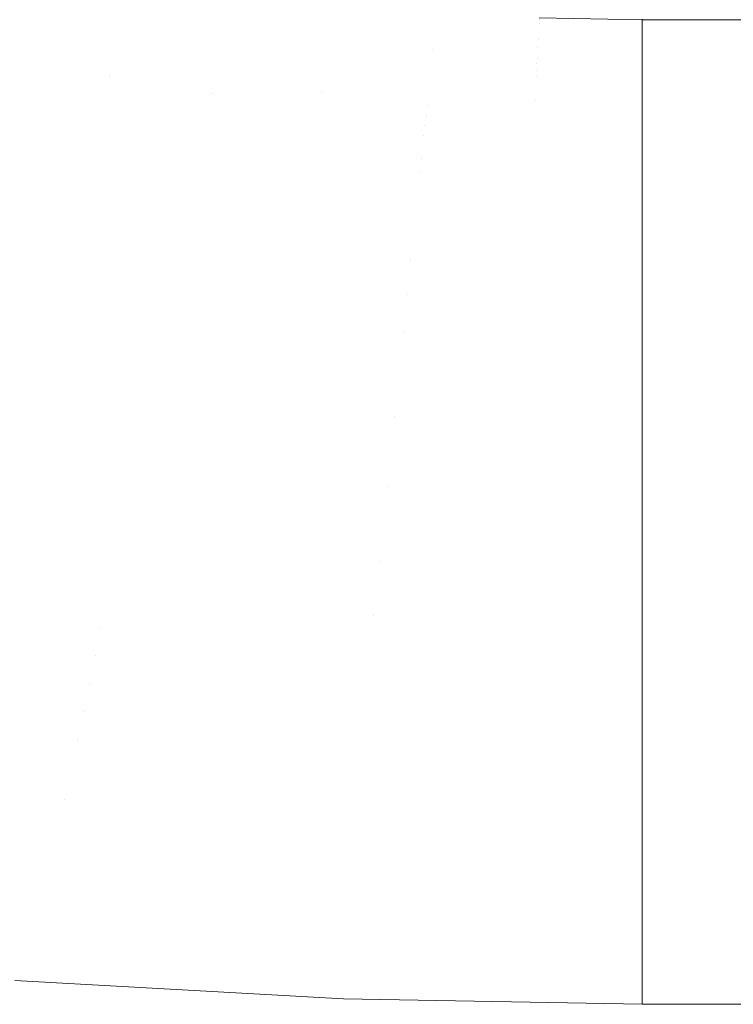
# Model space of a CAD drawing. Header units: centimetres. Extents: x -44.1 to 45.2, y 4.2 to 6.
# Tile 133 of 256: x -13.8247 to -13.7521, y 4.4002 to 4.5002. Entities that reach past the tile are written whole.
import ezdxf

# ---------------------------------------------------------------- set-up
doc = ezdxf.new("R2010")
doc.units = ezdxf.units.CM
doc.header["$LTSCALE"] = 2.54
doc.layers.add('Lucido design-1', color=7, linetype='Continuous')

# ---------------------------------------------------------------- blocks, each defined once
blk = doc.blocks.new('Gruppo-4-1')
at = {"color": 7, "linetype": 'Continuous', "lineweight": 9}
for points in [[(-43.918995, 5.900212, -2276.22217), (-43.918995, 4.300212, -2276.22217), (45.04592, 4.300212, -2276.22217), (45.04592, 5.900212, -2276.22217)], [(14.888322, 4.500212, -2276.92217), (-13.761397, 4.500212, -2276.92217), (-13.761397, 4.500212, -2276.72217), (14.888322, 4.500212, -2276.72217)]]:
    blk.add_3dface(points, dxfattribs=at)
for points, invisible_edges in [([(-13.814209, 4.499703, -2276.946366), (-13.824603, 4.500777, -2276.946366), (-13.824463, 4.501217, -2276.944493)], 11), ([(-13.813987, 4.500547, -2276.942641), (-13.814209, 4.499703, -2276.946366), (-13.824463, 4.501217, -2276.944493)], 11), ([(-13.813807, 4.50123, -2276.938998), (-13.803417, 4.500353, -2276.938998), (-13.803561, 4.499667, -2276.942641), (-13.813987, 4.500547, -2276.942641)], 15), ([(-13.792881, 4.500208, -2276.935444), (-13.803304, 4.50089, -2276.935444), (-13.80322, 4.50129, -2276.931982), (-13.792818, 4.500609, -2276.931982)], 15), ([(-13.814337, 4.499217, -2276.948259), (-13.814477, 4.498687, -2276.95017), (-13.824923, 4.499767, -2276.95017), (-13.824756, 4.500294, -2276.948259)], 15), ([(-13.824756, 4.500294, -2276.948259), (-13.824603, 4.500777, -2276.946366), (-13.814209, 4.499703, -2276.946366), (-13.814337, 4.499217, -2276.948259)], 15), ([(-13.813987, 4.500547, -2276.942641), (-13.803561, 4.499667, -2276.942641), (-13.803739, 4.49882, -2276.946366), (-13.814209, 4.499703, -2276.946366)], 15), ([(-13.793074, 4.498981, -2276.942641), (-13.803561, 4.499667, -2276.942641), (-13.803417, 4.500353, -2276.938998), (-13.792965, 4.499669, -2276.938998)], 15), ([(-13.792965, 4.499669, -2276.938998), (-13.803417, 4.500353, -2276.938998), (-13.803304, 4.50089, -2276.935444), (-13.792881, 4.500208, -2276.935444)], 15), ([(-13.792881, 4.500208, -2276.935444), (-13.782412, 4.499719, -2276.935444), (-13.782468, 4.499179, -2276.938998), (-13.792965, 4.499669, -2276.938998)], 15), ([(-13.792818, 4.500609, -2276.931982), (-13.78237, 4.500121, -2276.931982), (-13.782412, 4.499719, -2276.935444), (-13.792881, 4.500208, -2276.935444)], 15), ([(-13.792775, 4.500882, -2276.928615), (-13.782341, 4.500395, -2276.928615), (-13.78237, 4.500121, -2276.931982), (-13.792818, 4.500609, -2276.931982)], 15), ([(-13.771912, 4.499425, -2276.935444), (-13.782412, 4.499719, -2276.935444), (-13.78237, 4.500121, -2276.931982), (-13.771891, 4.499827, -2276.931982)], 15), ([(-13.771891, 4.499827, -2276.931982), (-13.78237, 4.500121, -2276.931982), (-13.782341, 4.500395, -2276.928615), (-13.771876, 4.500102, -2276.928615)], 15), ([(-13.771876, 4.500102, -2276.928615), (-13.782341, 4.500395, -2276.928615), (-13.782324, 4.500552, -2276.925344), (-13.771868, 4.500259, -2276.925344)], 15), ([(-13.761397, 4.499831, -2276.930886), (-13.771891, 4.499827, -2276.931982), (-13.771876, 4.500102, -2276.928615)], 11), ([(-13.761397, 4.500117, -2276.926532), (-13.771876, 4.500102, -2276.928615), (-13.771868, 4.500259, -2276.925344)], 11), ([(-13.771876, 4.500102, -2276.928615), (-13.761397, 4.500117, -2276.926532), (-13.761397, 4.499831, -2276.930886)], 9), ([(-13.761397, 4.500143, -2276.925343), (-13.771868, 4.500259, -2276.925344), (-13.771863, 4.500417, -2276.92217)], 11), ([(-13.771868, 4.500259, -2276.925344), (-13.761397, 4.500143, -2276.925343), (-13.761397, 4.500117, -2276.926532)], 9), ([(-13.771863, 4.500417, -2276.92217), (-13.761397, 4.500212, -2276.92217), (-13.761397, 4.500143, -2276.925343)], 8), ([(14.888322, 4.50026, -2276.719951), (14.888322, 4.500212, -2276.72217), (-13.761397, 4.500212, -2276.72217), (-13.761397, 4.50026, -2276.719951)], 8), ([(14.888322, 4.500212, -2276.92217), (14.888322, 4.500178, -2276.923744), (-13.761397, 4.500117, -2276.926532), (-13.761397, 4.500143, -2276.925343)], 10), ([(-13.761397, 4.500143, -2276.925343), (-13.761397, 4.500212, -2276.92217), (14.888322, 4.500212, -2276.92217)], 8), ([(14.888322, 4.500178, -2276.923744), (14.888322, 4.500117, -2276.926532), (-13.761397, 4.500117, -2276.926532)], 10), ([(-13.761397, 4.499831, -2276.930886), (-13.761397, 4.500117, -2276.926532), (14.888322, 4.500117, -2276.926532), (14.888322, 4.49998, -2276.928613)], 10), ([(-13.814629, 4.498111, -2276.952099), (-13.814793, 4.497486, -2276.954044), (-13.825302, 4.498572, -2276.954044), (-13.825105, 4.499193, -2276.952099)], 15), ([(-13.825105, 4.499193, -2276.952099), (-13.824923, 4.499767, -2276.95017), (-13.814477, 4.498687, -2276.95017), (-13.814629, 4.498111, -2276.952099)], 15), ([(-13.803842, 4.498332, -2276.948259), (-13.803954, 4.4978, -2276.95017), (-13.814477, 4.498687, -2276.95017), (-13.814337, 4.499217, -2276.948259)], 15), ([(-13.814337, 4.499217, -2276.948259), (-13.814209, 4.499703, -2276.946366), (-13.803739, 4.49882, -2276.946366), (-13.803842, 4.498332, -2276.948259)], 15), ([(-13.793208, 4.498131, -2276.946366), (-13.803739, 4.49882, -2276.946366), (-13.803561, 4.499667, -2276.942641), (-13.793074, 4.498981, -2276.942641)], 15), ([(-13.792965, 4.499669, -2276.938998), (-13.782468, 4.499179, -2276.938998), (-13.782541, 4.498489, -2276.942641), (-13.793074, 4.498981, -2276.942641)], 15), ([(-13.771976, 4.498193, -2276.942641), (-13.782541, 4.498489, -2276.942641), (-13.782468, 4.499179, -2276.938998), (-13.77194, 4.498884, -2276.938998)], 15), ([(-13.77194, 4.498884, -2276.938998), (-13.782468, 4.499179, -2276.938998), (-13.782412, 4.499719, -2276.935444), (-13.771912, 4.499425, -2276.935444)], 15), ([(-13.771912, 4.499425, -2276.935444), (-13.761397, 4.499356, -2276.935223), (-13.761397, 4.498693, -2276.939535), (-13.77194, 4.498884, -2276.938998)], 13), ([(-13.761397, 4.499356, -2276.935223), (-13.771912, 4.499425, -2276.935444), (-13.771891, 4.499827, -2276.931982)], 11), ([(-13.771891, 4.499827, -2276.931982), (-13.761397, 4.499831, -2276.930886), (-13.761397, 4.499356, -2276.935223)], 9), ([(14.888322, 4.49998, -2276.928613), (14.888322, 4.499831, -2276.930886), (-13.761397, 4.499831, -2276.930886)], 10), ([(-13.761397, 4.499831, -2276.930886), (14.888322, 4.499831, -2276.930886), (14.888322, 4.499356, -2276.935223), (-13.761397, 4.499356, -2276.935223)], 5), ([(-13.761397, 4.498693, -2276.939535), (-13.761397, 4.499356, -2276.935223), (14.888322, 4.499356, -2276.935223), (14.888322, 4.499051, -2276.937206)], 10), ([(14.888322, 4.499051, -2276.937206), (14.888322, 4.498693, -2276.939535), (-13.761397, 4.498693, -2276.939535)], 10), ([(-13.825514, 4.497902, -2276.956004), (-13.825302, 4.498572, -2276.954044), (-13.814793, 4.497486, -2276.954044), (-13.814971, 4.496812, -2276.956004)], 15), ([(-13.804075, 4.49722, -2276.952099), (-13.804207, 4.496593, -2276.954044), (-13.814793, 4.497486, -2276.954044), (-13.814629, 4.498111, -2276.952099)], 15), ([(-13.814629, 4.498111, -2276.952099), (-13.814477, 4.498687, -2276.95017), (-13.803954, 4.4978, -2276.95017), (-13.804075, 4.49722, -2276.952099)], 15), ([(-13.793285, 4.497641, -2276.948259), (-13.793369, 4.497107, -2276.95017), (-13.803954, 4.4978, -2276.95017), (-13.803842, 4.498332, -2276.948259)], 15), ([(-13.803842, 4.498332, -2276.948259), (-13.803739, 4.49882, -2276.946366), (-13.793208, 4.498131, -2276.946366), (-13.793285, 4.497641, -2276.948259)], 15), ([(-13.793285, 4.497641, -2276.948259), (-13.793208, 4.498131, -2276.946366), (-13.78263, 4.497637, -2276.946366), (-13.782681, 4.497146, -2276.948259)], 15), ([(-13.793074, 4.498981, -2276.942641), (-13.782541, 4.498489, -2276.942641), (-13.78263, 4.497637, -2276.946366), (-13.793208, 4.498131, -2276.946366)], 15), ([(-13.772021, 4.49734, -2276.946366), (-13.78263, 4.497637, -2276.946366), (-13.782541, 4.498489, -2276.942641), (-13.771976, 4.498193, -2276.942641)], 15), ([(-13.772021, 4.49734, -2276.946366), (-13.771976, 4.498193, -2276.942641), (-13.761397, 4.497842, -2276.943814)], 11), ([(-13.771976, 4.498193, -2276.942641), (-13.77194, 4.498884, -2276.938998), (-13.761397, 4.498693, -2276.939535)], 11), ([(-13.761397, 4.498693, -2276.939535), (-13.761397, 4.497842, -2276.943814), (-13.771976, 4.498193, -2276.942641)], 10), ([(-13.761397, 4.498693, -2276.939535), (14.888322, 4.498693, -2276.939535), (14.888322, 4.497842, -2276.943814), (-13.761397, 4.497842, -2276.943814)], 5), ([(-13.825988, 4.496408, -2276.959966), (-13.825743, 4.497181, -2276.957979), (-13.815161, 4.496088, -2276.957979), (-13.815366, 4.495311, -2276.959966)], 15), ([(-13.814971, 4.496812, -2276.956004), (-13.815161, 4.496088, -2276.957979), (-13.825743, 4.497181, -2276.957979), (-13.825514, 4.497902, -2276.956004)], 15), ([(-13.814971, 4.496812, -2276.956004), (-13.814793, 4.497486, -2276.954044), (-13.804207, 4.496593, -2276.954044), (-13.80435, 4.495917, -2276.956004)], 15), ([(-13.79346, 4.496525, -2276.952099), (-13.793559, 4.495896, -2276.954044), (-13.804207, 4.496593, -2276.954044), (-13.804075, 4.49722, -2276.952099)], 15), ([(-13.804075, 4.49722, -2276.952099), (-13.803954, 4.4978, -2276.95017), (-13.793369, 4.497107, -2276.95017), (-13.79346, 4.496525, -2276.952099)], 15), ([(-13.79346, 4.496525, -2276.952099), (-13.793369, 4.497107, -2276.95017), (-13.782737, 4.49661, -2276.95017), (-13.782799, 4.496028, -2276.952099)], 15), ([(-13.782681, 4.497146, -2276.948259), (-13.782737, 4.49661, -2276.95017), (-13.793369, 4.497107, -2276.95017), (-13.793285, 4.497641, -2276.948259)], 15), ([(-13.772075, 4.496312, -2276.95017), (-13.782737, 4.49661, -2276.95017), (-13.782681, 4.497146, -2276.948259)], 11), ([(-13.782681, 4.497146, -2276.948259), (-13.78263, 4.497637, -2276.946366), (-13.772021, 4.49734, -2276.946366)], 11), ([(-13.772021, 4.49734, -2276.946366), (-13.772075, 4.496312, -2276.95017), (-13.782681, 4.497146, -2276.948259)], 11), ([(-13.772075, 4.496312, -2276.95017), (-13.772021, 4.49734, -2276.946366), (-13.761397, 4.496805, -2276.948052)], 11), ([(-13.761397, 4.497842, -2276.943814), (-13.761397, 4.496805, -2276.948052), (-13.772021, 4.49734, -2276.946366)], 10), ([(-13.761397, 4.497842, -2276.943814), (14.888322, 4.497842, -2276.943814), (14.888322, 4.496805, -2276.948052), (-13.761397, 4.496805, -2276.948052)], 5), ([(-13.815366, 4.495311, -2276.959966), (-13.815585, 4.494479, -2276.961965), (-13.82625, 4.495582, -2276.961965), (-13.825988, 4.496408, -2276.959966)], 15), ([(-13.815366, 4.495311, -2276.959966), (-13.815161, 4.496088, -2276.957979), (-13.804503, 4.495189, -2276.957979), (-13.804667, 4.494408, -2276.959966)], 15), ([(-13.80435, 4.495917, -2276.956004), (-13.804503, 4.495189, -2276.957979), (-13.815161, 4.496088, -2276.957979), (-13.814971, 4.496812, -2276.956004)], 15), ([(-13.80435, 4.495917, -2276.956004), (-13.804207, 4.496593, -2276.954044), (-13.793559, 4.495896, -2276.954044), (-13.793666, 4.495217, -2276.956004)], 15), ([(-13.782799, 4.496028, -2276.952099), (-13.782865, 4.495397, -2276.954044), (-13.793559, 4.495896, -2276.954044), (-13.79346, 4.496525, -2276.952099)], 15), ([(-13.772105, 4.495728, -2276.952099), (-13.772139, 4.495096, -2276.954044), (-13.782865, 4.495397, -2276.954044), (-13.782799, 4.496028, -2276.952099)], 15), ([(-13.782799, 4.496028, -2276.952099), (-13.782737, 4.49661, -2276.95017), (-13.772075, 4.496312, -2276.95017), (-13.772105, 4.495728, -2276.952099)], 15), ([(-13.761397, 4.495584, -2276.952241), (-13.772105, 4.495728, -2276.952099), (-13.772075, 4.496312, -2276.95017)], 11), ([(-13.761397, 4.496805, -2276.948052), (-13.761397, 4.496189, -2276.950163), (-13.772075, 4.496312, -2276.95017)], 10), ([(-13.772075, 4.496312, -2276.95017), (-13.761397, 4.496189, -2276.950163), (-13.761397, 4.495584, -2276.952241)], 9), ([(-13.761397, 4.496189, -2276.950163), (-13.761397, 4.496805, -2276.948052), (14.888322, 4.496805, -2276.948052), (14.888322, 4.496189, -2276.950163)], 10), ([(14.888322, 4.496189, -2276.950163), (14.888322, 4.495584, -2276.952241), (-13.761397, 4.495584, -2276.952241), (-13.761397, 4.496189, -2276.950163)], 10), ([(-13.826529, 4.4947, -2276.963974), (-13.82625, 4.495582, -2276.961965), (-13.815585, 4.494479, -2276.961965)], 11), ([(-13.804667, 4.494408, -2276.959966), (-13.804842, 4.493573, -2276.961965), (-13.815585, 4.494479, -2276.961965), (-13.815366, 4.495311, -2276.959966)], 15), ([(-13.804667, 4.494408, -2276.959966), (-13.804503, 4.495189, -2276.957979), (-13.793781, 4.494487, -2276.957979), (-13.793905, 4.493704, -2276.959966)], 15), ([(-13.793666, 4.495217, -2276.956004), (-13.793781, 4.494487, -2276.957979), (-13.804503, 4.495189, -2276.957979), (-13.80435, 4.495917, -2276.956004)], 15), ([(-13.782936, 4.494716, -2276.956004), (-13.783013, 4.493984, -2276.957979), (-13.793781, 4.494487, -2276.957979), (-13.793666, 4.495217, -2276.956004)], 15), ([(-13.793666, 4.495217, -2276.956004), (-13.793559, 4.495896, -2276.954044), (-13.782865, 4.495397, -2276.954044), (-13.782936, 4.494716, -2276.956004)], 15), ([(-13.782936, 4.494716, -2276.956004), (-13.782865, 4.495397, -2276.954044), (-13.772139, 4.495096, -2276.954044), (-13.772174, 4.494415, -2276.956004)], 15), ([(-13.761397, 4.494181, -2276.956372), (-13.772174, 4.494415, -2276.956004), (-13.772139, 4.495096, -2276.954044)], 11), ([(-13.761397, 4.495584, -2276.952241), (-13.772139, 4.495096, -2276.954044), (-13.772105, 4.495728, -2276.952099)], 11), ([(-13.772139, 4.495096, -2276.954044), (-13.761397, 4.495584, -2276.952241), (-13.761397, 4.494181, -2276.956372)], 9), ([(-13.761397, 4.495584, -2276.952241), (14.888322, 4.495584, -2276.952241), (14.888322, 4.494181, -2276.956372), (-13.761397, 4.494181, -2276.956372)], 5), ([(-13.80503, 4.492683, -2276.963974), (-13.805229, 4.491735, -2276.96599), (-13.826827, 4.493761, -2276.96599), (-13.826529, 4.4947, -2276.963974)], 15), ([(-13.815585, 4.494479, -2276.961965), (-13.80503, 4.492683, -2276.963974), (-13.826529, 4.4947, -2276.963974)], 11), ([(-13.815585, 4.494479, -2276.961965), (-13.804842, 4.493573, -2276.961965), (-13.80503, 4.492683, -2276.963974)], 11), ([(-13.793905, 4.493704, -2276.959966), (-13.794036, 4.492866, -2276.961965), (-13.804842, 4.493573, -2276.961965), (-13.804667, 4.494408, -2276.959966)], 15), ([(-13.793905, 4.493704, -2276.959966), (-13.793781, 4.494487, -2276.957979), (-13.783013, 4.493984, -2276.957979), (-13.783095, 4.493199, -2276.959966)], 15), ([(-13.772174, 4.494415, -2276.956004), (-13.772213, 4.493682, -2276.957979), (-13.783013, 4.493984, -2276.957979), (-13.782936, 4.494716, -2276.956004)], 15), ([(-13.772254, 4.492895, -2276.959966), (-13.772213, 4.493682, -2276.957979), (-13.761397, 4.494181, -2276.956372), (-13.761397, 4.4926, -2276.960438)], 11), ([(-13.761397, 4.494181, -2276.956372), (-13.772213, 4.493682, -2276.957979), (-13.772174, 4.494415, -2276.956004)], 11), ([(-13.761397, 4.494181, -2276.956372), (14.888322, 4.494181, -2276.956372), (14.888322, 4.4926, -2276.960438), (-13.761397, 4.4926, -2276.960438)], 5), ([(-13.827143, 4.492764, -2276.968013), (-13.826827, 4.493761, -2276.96599), (-13.805229, 4.491735, -2276.96599), (-13.80544, 4.490728, -2276.968013)], 15), ([(-13.80503, 4.492683, -2276.963974), (-13.804842, 4.493573, -2276.961965), (-13.794036, 4.492866, -2276.961965)], 11), ([(-13.783095, 4.493199, -2276.959966), (-13.783183, 4.492359, -2276.961965), (-13.794036, 4.492866, -2276.961965), (-13.793905, 4.493704, -2276.959966)], 15), ([(-13.772254, 4.492895, -2276.959966), (-13.772298, 4.492054, -2276.961965), (-13.783183, 4.492359, -2276.961965), (-13.783095, 4.493199, -2276.959966)], 15), ([(-13.783095, 4.493199, -2276.959966), (-13.783013, 4.493984, -2276.957979), (-13.772213, 4.493682, -2276.957979), (-13.772254, 4.492895, -2276.959966)], 15), ([(-13.80544, 4.490728, -2276.968013), (-13.805665, 4.489661, -2276.97004), (-13.827477, 4.491707, -2276.97004), (-13.827143, 4.492764, -2276.968013)], 15), ([(-13.783277, 4.491463, -2276.963974), (-13.783377, 4.49051, -2276.96599), (-13.805229, 4.491735, -2276.96599), (-13.80503, 4.492683, -2276.963974)], 15), ([(-13.794036, 4.492866, -2276.961965), (-13.783277, 4.491463, -2276.963974), (-13.80503, 4.492683, -2276.963974)], 11), ([(-13.794036, 4.492866, -2276.961965), (-13.783183, 4.492359, -2276.961965), (-13.783277, 4.491463, -2276.963974)], 11), ([(-13.783277, 4.491463, -2276.963974), (-13.783183, 4.492359, -2276.961965), (-13.772298, 4.492054, -2276.961965)], 11), ([(-13.772298, 4.492054, -2276.961965), (-13.761397, 4.491046, -2276.96397), (-13.783277, 4.491463, -2276.963974)], 11), ([(-13.772298, 4.492054, -2276.961965), (-13.772254, 4.492895, -2276.959966), (-13.761397, 4.4926, -2276.960438)], 11), ([(-13.761397, 4.4926, -2276.960438), (-13.761397, 4.491932, -2276.961956), (-13.772298, 4.492054, -2276.961965)], 10), ([(-13.772298, 4.492054, -2276.961965), (-13.761397, 4.491932, -2276.961956), (-13.761397, 4.491046, -2276.96397)], 9), ([(14.888322, 4.4926, -2276.960438), (-13.761397, 4.491046, -2276.96397), (-13.761397, 4.491932, -2276.961956)], 9), ([(14.888322, 4.4926, -2276.960438), (14.888322, 4.490843, -2276.964432), (-13.761397, 4.490843, -2276.964432), (-13.761397, 4.491046, -2276.96397)], 10), ([(-13.761397, 4.491932, -2276.961956), (-13.761397, 4.4926, -2276.960438), (14.888322, 4.4926, -2276.960438)], 10), ([(-13.827832, 4.49059, -2276.972069), (-13.827477, 4.491707, -2276.97004), (-13.805665, 4.489661, -2276.97004), (-13.805902, 4.488533, -2276.972069)], 15), ([(-13.80544, 4.490728, -2276.968013), (-13.805229, 4.491735, -2276.96599), (-13.783377, 4.49051, -2276.96599), (-13.783483, 4.489497, -2276.968013)], 15), ([(-13.761397, 4.490843, -2276.964432), (-13.783377, 4.49051, -2276.96599), (-13.783277, 4.491463, -2276.963974)], 11), ([(-13.783277, 4.491463, -2276.963974), (-13.761397, 4.491046, -2276.96397), (-13.761397, 4.490843, -2276.964432)], 9), ([(-13.805902, 4.488533, -2276.972069), (-13.806152, 4.487342, -2276.974099), (-13.828205, 4.48941, -2276.974099), (-13.827832, 4.49059, -2276.972069)], 15), ([(-13.783483, 4.489497, -2276.968013), (-13.783596, 4.488424, -2276.97004), (-13.805665, 4.489661, -2276.97004), (-13.80544, 4.490728, -2276.968013)], 15), ([(-13.761397, 4.488913, -2276.968345), (-13.783483, 4.489497, -2276.968013), (-13.783377, 4.49051, -2276.96599)], 11), ([(-13.783377, 4.49051, -2276.96599), (-13.761397, 4.490843, -2276.964432), (-13.761397, 4.488913, -2276.968345)], 9), ([(-13.761397, 4.490843, -2276.964432), (14.888322, 4.490843, -2276.964432), (14.888322, 4.488913, -2276.968345), (-13.761397, 4.488913, -2276.968345)], 5), ([(-13.828599, 4.488167, -2276.976126), (-13.828205, 4.48941, -2276.974099), (-13.806152, 4.487342, -2276.974099), (-13.806416, 4.486086, -2276.976126)], 15), ([(-13.805902, 4.488533, -2276.972069), (-13.805665, 4.489661, -2276.97004), (-13.783596, 4.488424, -2276.97004), (-13.783714, 4.487289, -2276.972069)], 15), ([(-13.761397, 4.488913, -2276.968345), (-13.783596, 4.488424, -2276.97004), (-13.783483, 4.489497, -2276.968013)], 11), ([(-13.806416, 4.486086, -2276.976126), (-13.806694, 4.484765, -2276.978149), (-13.829014, 4.486859, -2276.978149), (-13.828599, 4.488167, -2276.976126)], 15), ([(-13.783714, 4.487289, -2276.972069), (-13.78384, 4.486091, -2276.974099), (-13.806152, 4.487342, -2276.974099), (-13.805902, 4.488533, -2276.972069)], 15), ([(-13.761397, 4.486815, -2276.97217), (-13.783714, 4.487289, -2276.972069), (-13.783596, 4.488424, -2276.97004)], 11), ([(-13.783596, 4.488424, -2276.97004), (-13.761397, 4.488913, -2276.968345), (-13.761397, 4.486815, -2276.97217)], 9), ([(-13.761397, 4.488913, -2276.968345), (14.888322, 4.488913, -2276.968345), (14.888322, 4.486815, -2276.97217), (-13.761397, 4.486815, -2276.97217)], 5), ([(-13.806416, 4.486086, -2276.976126), (-13.806152, 4.487342, -2276.974099), (-13.78384, 4.486091, -2276.974099), (-13.783972, 4.484828, -2276.976126)], 15), ([(-13.78384, 4.486091, -2276.974099), (-13.783714, 4.487289, -2276.972069), (-13.761397, 4.486815, -2276.97217)], 11), ([(-13.829449, 4.485486, -2276.980164), (-13.829014, 4.486859, -2276.978149), (-13.806694, 4.484765, -2276.978149), (-13.806986, 4.483378, -2276.980164)], 15), ([(-13.783972, 4.484828, -2276.976126), (-13.784112, 4.483499, -2276.978149), (-13.806694, 4.484765, -2276.978149), (-13.806416, 4.486086, -2276.976126)], 15), ([(-13.783972, 4.484828, -2276.976126), (-13.78384, 4.486091, -2276.974099), (-13.761397, 4.484551, -2276.9759)], 11), ([(-13.761397, 4.486815, -2276.97217), (-13.761397, 4.484551, -2276.9759), (-13.78384, 4.486091, -2276.974099)], 10), ([(-13.761397, 4.486815, -2276.97217), (14.888322, 4.486815, -2276.97217), (14.888322, 4.484551, -2276.9759), (-13.761397, 4.484551, -2276.9759)], 5), ([(-13.806986, 4.483378, -2276.980164), (-13.807292, 4.481924, -2276.98217), (-13.829906, 4.484046, -2276.98217), (-13.829449, 4.485486, -2276.980164)], 15), ([(-13.830384, 4.482538, -2276.984163), (-13.829906, 4.484046, -2276.98217), (-13.807292, 4.481924, -2276.98217), (-13.807612, 4.480402, -2276.984163)], 15), ([(-13.806986, 4.483378, -2276.980164), (-13.806694, 4.484765, -2276.978149), (-13.784112, 4.483499, -2276.978149), (-13.784258, 4.482104, -2276.980164)], 15), ([(-13.761397, 4.482127, -2276.979528), (-13.784112, 4.483499, -2276.978149), (-13.783972, 4.484828, -2276.976126)], 11), ([(-13.783972, 4.484828, -2276.976126), (-13.761397, 4.484551, -2276.9759), (-13.761397, 4.482127, -2276.979528)], 9), ([(-13.761397, 4.484551, -2276.9759), (14.888322, 4.484551, -2276.9759), (14.888322, 4.482127, -2276.979528), (-13.761397, 4.482127, -2276.979528)], 5), ([(-13.784258, 4.482104, -2276.980164), (-13.784411, 4.480641, -2276.98217), (-13.807292, 4.481924, -2276.98217), (-13.806986, 4.483378, -2276.980164)], 15), ([(-13.784258, 4.482104, -2276.980164), (-13.784112, 4.483499, -2276.978149), (-13.761397, 4.482127, -2276.979528)], 11), ([(-13.807612, 4.480402, -2276.984163), (-13.807946, 4.47881, -2276.986141), (-13.830883, 4.480962, -2276.986141), (-13.830384, 4.482538, -2276.984163)], 15), ([(-13.761397, 4.482127, -2276.979528), (-13.761397, 4.479547, -2276.983046), (-13.784411, 4.480641, -2276.98217), (-13.784258, 4.482104, -2276.980164)], 14), ([(-13.761397, 4.482127, -2276.979528), (14.888322, 4.482127, -2276.979528), (14.888322, 4.479547, -2276.983046), (-13.761397, 4.479547, -2276.983046)], 5), ([(-13.807612, 4.480402, -2276.984163), (-13.807292, 4.481924, -2276.98217), (-13.784411, 4.480641, -2276.98217), (-13.784572, 4.47911, -2276.984163)], 15), ([(-13.831404, 4.479317, -2276.988101), (-13.830883, 4.480962, -2276.986141), (-13.807946, 4.47881, -2276.986141), (-13.808295, 4.477149, -2276.988101)], 15), ([(-13.784572, 4.47911, -2276.984163), (-13.78474, 4.477509, -2276.986141), (-13.807946, 4.47881, -2276.986141), (-13.807612, 4.480402, -2276.984163)], 15), ([(-13.784572, 4.47911, -2276.984163), (-13.784411, 4.480641, -2276.98217), (-13.761397, 4.479547, -2276.983046)], 11), ([(-13.808295, 4.477149, -2276.988101), (-13.808659, 4.475418, -2276.990039), (-13.831948, 4.477602, -2276.990039), (-13.831404, 4.479317, -2276.988101)], 15), ([(-13.761397, 4.479547, -2276.983046), (-13.761397, 4.476816, -2276.986449), (-13.78474, 4.477509, -2276.986141), (-13.784572, 4.47911, -2276.984163)], 14), ([(-13.761397, 4.479547, -2276.983046), (14.888322, 4.479547, -2276.983046), (14.888322, 4.476816, -2276.986449), (-13.761397, 4.476816, -2276.986449)], 5), ([(-13.808295, 4.477149, -2276.988101), (-13.807946, 4.47881, -2276.986141), (-13.78474, 4.477509, -2276.986141), (-13.784915, 4.475838, -2276.988101)], 15), ([(-13.832513, 4.475818, -2276.991952), (-13.831948, 4.477602, -2276.990039), (-13.808659, 4.475418, -2276.990039), (-13.809038, 4.473616, -2276.991952)], 15), ([(-13.784915, 4.475838, -2276.988101), (-13.785097, 4.474097, -2276.990039), (-13.808659, 4.475418, -2276.990039), (-13.808295, 4.477149, -2276.988101)], 15), ([(-13.784915, 4.475838, -2276.988101), (-13.78474, 4.477509, -2276.986141), (-13.761397, 4.476816, -2276.986449)], 11), ([(-13.784915, 4.475838, -2276.988101), (-13.761397, 4.476816, -2276.986449), (-13.761397, 4.47394, -2276.989729)], 9), ([(-13.761397, 4.476816, -2276.986449), (14.888322, 4.476816, -2276.986449), (14.888322, 4.47394, -2276.989729), (-13.761397, 4.47394, -2276.989729)], 5), ([(-13.809038, 4.473616, -2276.991952), (-13.809432, 4.471744, -2276.993838), (-13.833101, 4.473964, -2276.993838), (-13.832513, 4.475818, -2276.991952)], 15), ([(-13.809038, 4.473616, -2276.991952), (-13.808659, 4.475418, -2276.990039), (-13.785097, 4.474097, -2276.990039), (-13.785287, 4.472285, -2276.991952)], 15), ([(-13.761397, 4.47394, -2276.989729), (-13.785097, 4.474097, -2276.990039), (-13.784915, 4.475838, -2276.988101)], 11), ([(-13.785287, 4.472285, -2276.991952), (-13.785097, 4.474097, -2276.990039), (-13.761397, 4.47394, -2276.989729), (-13.761397, 4.470923, -2276.992881)], 11), ([(-13.83371, 4.472041, -2276.995693), (-13.833101, 4.473964, -2276.993838), (-13.809432, 4.471744, -2276.993838), (-13.80984, 4.469801, -2276.995693)], 15), ([(-13.785287, 4.472285, -2276.991952), (-13.785485, 4.470401, -2276.993838), (-13.809432, 4.471744, -2276.993838), (-13.809038, 4.473616, -2276.991952)], 15), ([(-13.761397, 4.47394, -2276.989729), (14.888322, 4.47394, -2276.989729), (14.888322, 4.470923, -2276.992881), (-13.761397, 4.470923, -2276.992881)], 5), ([(-13.80984, 4.469801, -2276.995693), (-13.810264, 4.467788, -2276.997512), (-13.834342, 4.470047, -2276.997512), (-13.83371, 4.472041, -2276.995693)], 15), ([(-13.761397, 4.470923, -2276.992881), (-13.785485, 4.470401, -2276.993838), (-13.785287, 4.472285, -2276.991952)], 11), ([(-13.80984, 4.469801, -2276.995693), (-13.809432, 4.471744, -2276.993838), (-13.785485, 4.470401, -2276.993838), (-13.785689, 4.468447, -2276.995693)], 15), ([(-13.834996, 4.467984, -2276.999294), (-13.834342, 4.470047, -2276.997512), (-13.810264, 4.467788, -2276.997512), (-13.810701, 4.465705, -2276.999294)], 15), ([(-13.785689, 4.468447, -2276.995693), (-13.785485, 4.470401, -2276.993838), (-13.761397, 4.470923, -2276.992881), (-13.761397, 4.467771, -2276.995898)], 11), ([(-13.761397, 4.470923, -2276.992881), (14.888322, 4.470923, -2276.992881), (14.888322, 4.467771, -2276.995898), (-13.761397, 4.467771, -2276.995898)], 5), ([(-13.785689, 4.468447, -2276.995693), (-13.785902, 4.466422, -2276.997512), (-13.810264, 4.467788, -2276.997512), (-13.80984, 4.469801, -2276.995693)], 15), ([(-13.761397, 4.464491, -2276.998774), (-13.785902, 4.466422, -2276.997512), (-13.785689, 4.468447, -2276.995693)], 11), ([(-13.785689, 4.468447, -2276.995693), (-13.761397, 4.467771, -2276.995898), (-13.761397, 4.464491, -2276.998774)], 9), ([(-13.810701, 4.465705, -2276.999294), (-13.811154, 4.463553, -2277.001035), (-13.835671, 4.465853, -2277.001035), (-13.834996, 4.467984, -2276.999294)], 15), ([(-13.810701, 4.465705, -2276.999294), (-13.810264, 4.467788, -2276.997512), (-13.785902, 4.466422, -2276.997512), (-13.786121, 4.464327, -2276.999294)], 15), ([(-13.761397, 4.467771, -2276.995898), (14.888322, 4.467771, -2276.995898), (14.888322, 4.464491, -2276.998774), (-13.761397, 4.464491, -2276.998774)], 5), ([(-13.786121, 4.464327, -2276.999294), (-13.785902, 4.466422, -2276.997512), (-13.761397, 4.464491, -2276.998774)], 11), ([(-13.836369, 4.463653, -2277.00273), (-13.835671, 4.465853, -2277.001035), (-13.811154, 4.463553, -2277.001035), (-13.811621, 4.461332, -2277.00273)], 15), ([(-13.786121, 4.464327, -2276.999294), (-13.786348, 4.462162, -2277.001035), (-13.811154, 4.463553, -2277.001035), (-13.810701, 4.465705, -2276.999294)], 15), ([(-13.761397, 4.464491, -2276.998774), (-13.761397, 4.461088, -2277.001505), (-13.786348, 4.462162, -2277.001035), (-13.786121, 4.464327, -2276.999294)], 14), ([(-13.761397, 4.464491, -2276.998774), (14.888322, 4.464491, -2276.998774), (14.888322, 4.461088, -2277.001505), (-13.761397, 4.461088, -2277.001505)], 5), ([(-13.811621, 4.461332, -2277.00273), (-13.812102, 4.459043, -2277.004376), (-13.837087, 4.461387, -2277.004376), (-13.836369, 4.463653, -2277.00273)], 15), ([(-13.811621, 4.461332, -2277.00273), (-13.811154, 4.463553, -2277.001035), (-13.786348, 4.462162, -2277.001035), (-13.786582, 4.459928, -2277.00273)], 15), ([(-13.786582, 4.459928, -2277.00273), (-13.786348, 4.462162, -2277.001035), (-13.761397, 4.461088, -2277.001505)], 11), ([(-13.837087, 4.461387, -2277.004376), (-13.812102, 4.459043, -2277.004376), (-13.812597, 4.456688, -2277.005971), (-13.837826, 4.459055, -2277.005971)], 15), ([(-13.786582, 4.459928, -2277.00273), (-13.786824, 4.457626, -2277.004376), (-13.812102, 4.459043, -2277.004376), (-13.811621, 4.461332, -2277.00273)], 15), ([(-13.786582, 4.459928, -2277.00273), (-13.761397, 4.461088, -2277.001505), (-13.761397, 4.45757, -2277.004085)], 9), ([(-13.761397, 4.461088, -2277.001505), (14.888322, 4.461088, -2277.001505), (14.888322, 4.45757, -2277.004085), (-13.761397, 4.45757, -2277.004085)], 5), ([(-13.837826, 4.459055, -2277.005971), (-13.812597, 4.456688, -2277.005971), (-13.813106, 4.454268, -2277.007509), (-13.838586, 4.456658, -2277.007509)], 15), ([(-13.787072, 4.455257, -2277.005971), (-13.812597, 4.456688, -2277.005971), (-13.812102, 4.459043, -2277.004376), (-13.786824, 4.457626, -2277.004376)], 15), ([(-13.761397, 4.45757, -2277.004085), (-13.786824, 4.457626, -2277.004376), (-13.786582, 4.459928, -2277.00273)], 11), ([(-13.786824, 4.457626, -2277.004376), (-13.761397, 4.45757, -2277.004085), (-13.761397, 4.453942, -2277.006509), (-13.787072, 4.455257, -2277.005971)], 13), ([(-13.761397, 4.45757, -2277.004085), (14.888322, 4.45757, -2277.004085), (14.888322, 4.453942, -2277.006509), (-13.761397, 4.453942, -2277.006509)], 5), ([(-13.838586, 4.456658, -2277.007509), (-13.813106, 4.454268, -2277.007509), (-13.813628, 4.451784, -2277.008989), (-13.839365, 4.454199, -2277.008989)], 15), ([(-13.787327, 4.452822, -2277.007509), (-13.813106, 4.454268, -2277.007509), (-13.812597, 4.456688, -2277.005971), (-13.787072, 4.455257, -2277.005971)], 15), ([(-13.787072, 4.455257, -2277.005971), (-13.761397, 4.453942, -2277.006509), (-13.787327, 4.452822, -2277.007509)], 11), ([(-13.839365, 4.454199, -2277.008989), (-13.813628, 4.451784, -2277.008989), (-13.814163, 4.449239, -2277.010405), (-13.840164, 4.451678, -2277.010405)], 15), ([(-13.787589, 4.450324, -2277.008989), (-13.813628, 4.451784, -2277.008989), (-13.813106, 4.454268, -2277.007509), (-13.787327, 4.452822, -2277.007509)], 15), ([(-13.787327, 4.452822, -2277.007509), (-13.761397, 4.453942, -2277.006509), (-13.761397, 4.450212, -2277.008773)], 9), ([(-13.761397, 4.453942, -2277.006509), (14.888322, 4.453942, -2277.006509), (14.888322, 4.450212, -2277.008773), (-13.761397, 4.450212, -2277.008773)], 5), ([(-13.761397, 4.450212, -2277.008773), (-13.787589, 4.450324, -2277.008989), (-13.787327, 4.452822, -2277.007509)], 11), ([(-13.840164, 4.451678, -2277.010405), (-13.814163, 4.449239, -2277.010405), (-13.814711, 4.446635, -2277.011756), (-13.840981, 4.449099, -2277.011756)], 15), ([(-13.787857, 4.447764, -2277.010405), (-13.814163, 4.449239, -2277.010405), (-13.813628, 4.451784, -2277.008989), (-13.787589, 4.450324, -2277.008989)], 15), ([(-13.787589, 4.450324, -2277.008989), (-13.761397, 4.450212, -2277.008773), (-13.761397, 4.446387, -2277.010871), (-13.787857, 4.447764, -2277.010405)], 13), ([(-13.761397, 4.450212, -2277.008773), (14.888322, 4.450212, -2277.008773), (14.888322, 4.446387, -2277.010871), (-13.761397, 4.446387, -2277.010871)], 5), ([(-13.840981, 4.449099, -2277.011756), (-13.814711, 4.446635, -2277.011756), (-13.815271, 4.443974, -2277.013037), (-13.841816, 4.446464, -2277.013037)], 15), ([(-13.788132, 4.445145, -2277.011756), (-13.814711, 4.446635, -2277.011756), (-13.814163, 4.449239, -2277.010405), (-13.787857, 4.447764, -2277.010405)], 15), ([(-13.787857, 4.447764, -2277.010405), (-13.761397, 4.446387, -2277.010871), (-13.788132, 4.445145, -2277.011756)], 11), ([(-13.841816, 4.446464, -2277.013037), (-13.815271, 4.443974, -2277.013037), (-13.815841, 4.441258, -2277.014245), (-13.842669, 4.443775, -2277.014245)], 15), ([(-13.788412, 4.442468, -2277.013037), (-13.815271, 4.443974, -2277.013037), (-13.814711, 4.446635, -2277.011756), (-13.788132, 4.445145, -2277.011756)], 15), ([(-13.788132, 4.445145, -2277.011756), (-13.761397, 4.446387, -2277.010871), (-13.761397, 4.442474, -2277.012801)], 9), ([(-13.761397, 4.446387, -2277.010871), (14.888322, 4.446387, -2277.010871), (14.888322, 4.442474, -2277.012801), (-13.761397, 4.442474, -2277.012801)], 5), ([(-13.761397, 4.442474, -2277.012801), (-13.788412, 4.442468, -2277.013037), (-13.788132, 4.445145, -2277.011756)], 11), ([(-13.842669, 4.443775, -2277.014245), (-13.815841, 4.441258, -2277.014245), (-13.816423, 4.438491, -2277.015378), (-13.843537, 4.441035, -2277.015378)], 15), ([(-13.788699, 4.439736, -2277.014245), (-13.815841, 4.441258, -2277.014245), (-13.815271, 4.443974, -2277.013037), (-13.788412, 4.442468, -2277.013037)], 15), ([(-13.788412, 4.442468, -2277.013037), (-13.761397, 4.442474, -2277.012801), (-13.761397, 4.439221, -2277.014232), (-13.788699, 4.439736, -2277.014245)], 13), ([(-13.761397, 4.439221, -2277.014232), (-13.761397, 4.442474, -2277.012801), (14.888322, 4.442474, -2277.012801), (14.888322, 4.439221, -2277.014232)], 10), ([(-13.817015, 4.435675, -2277.016431), (-13.817617, 4.432814, -2277.017404), (-13.872539, 4.439009, -2277.017404), (-13.87135, 4.441804, -2277.016431)], 15), ([(-13.843537, 4.441035, -2277.015378), (-13.817015, 4.435675, -2277.016431), (-13.87135, 4.441804, -2277.016431)], 11), ([(-13.843537, 4.441035, -2277.015378), (-13.816423, 4.438491, -2277.015378), (-13.817015, 4.435675, -2277.016431)], 11), ([(-13.816423, 4.438491, -2277.015378), (-13.815841, 4.441258, -2277.014245), (-13.788699, 4.439736, -2277.014245)], 11), ([(-13.873746, 4.436174, -2277.018292), (-13.872539, 4.439009, -2277.017404), (-13.817617, 4.432814, -2277.017404), (-13.818227, 4.429912, -2277.018292)], 15), ([(-13.788699, 4.439736, -2277.014245), (-13.761397, 4.43643, -2277.015355), (-13.816423, 4.438491, -2277.015378)], 11), ([(-13.788699, 4.439736, -2277.014245), (-13.761397, 4.439221, -2277.014232), (-13.761397, 4.43848, -2277.014558)], 9), ([(-13.761397, 4.43848, -2277.014558), (-13.761397, 4.43643, -2277.015355), (-13.788699, 4.439736, -2277.014245)], 10), ([(14.888322, 4.439221, -2277.014232), (14.888322, 4.43848, -2277.014558), (-13.761397, 4.43848, -2277.014558), (-13.761397, 4.439221, -2277.014232)], 10), ([(-13.761397, 4.434414, -2277.016139), (-13.817015, 4.435675, -2277.016431), (-13.816423, 4.438491, -2277.015378)], 11), ([(-13.816423, 4.438491, -2277.015378), (-13.761397, 4.43643, -2277.015355), (-13.761397, 4.434414, -2277.016139)], 9), ([(-13.761397, 4.43643, -2277.015355), (-13.761397, 4.43848, -2277.014558), (14.888322, 4.43848, -2277.014558), (14.888322, 4.43643, -2277.015355)], 10), ([(-13.818227, 4.429912, -2277.018292), (-13.818845, 4.42697, -2277.019093), (-13.874968, 4.433301, -2277.019093), (-13.873746, 4.436174, -2277.018292)], 15), ([(14.888322, 4.43643, -2277.015355), (14.888322, 4.434414, -2277.016139), (-13.761397, 4.434414, -2277.016139), (-13.761397, 4.43643, -2277.015355)], 10), ([(-13.761397, 4.434414, -2277.016139), (-13.761397, 4.430283, -2277.017542), (-13.817617, 4.432814, -2277.017404), (-13.817015, 4.435675, -2277.016431)], 14), ([(-13.761397, 4.434414, -2277.016139), (14.888322, 4.434414, -2277.016139), (14.888322, 4.430283, -2277.017542), (-13.761397, 4.430283, -2277.017542)], 5), ([(-13.819471, 4.423995, -2277.019806), (-13.876205, 4.430394, -2277.019806), (-13.874968, 4.433301, -2277.019093), (-13.818845, 4.42697, -2277.019093)], 15), ([(-13.761397, 4.426094, -2277.018763), (-13.818227, 4.429912, -2277.018292), (-13.817617, 4.432814, -2277.017404)], 11), ([(-13.817617, 4.432814, -2277.017404), (-13.761397, 4.430283, -2277.017542), (-13.761397, 4.426094, -2277.018763)], 9), ([(-13.820103, 4.420989, -2277.020427), (-13.877463, 4.427572, -2277.020375), (-13.876205, 4.430394, -2277.019806)], 11), ([(-13.876205, 4.430394, -2277.019806), (-13.819471, 4.423995, -2277.019806), (-13.820103, 4.420989, -2277.020427)], 11), ([(-13.761397, 4.430283, -2277.017542), (14.888322, 4.430283, -2277.017542), (14.888322, 4.426094, -2277.018763), (-13.761397, 4.426094, -2277.018763)], 5), ([(-13.761397, 4.426094, -2277.018763), (-13.818845, 4.42697, -2277.019093), (-13.818227, 4.429912, -2277.018292)], 11), ([(-13.878695, 4.424666, -2277.020911), (-13.877463, 4.427572, -2277.020375), (-13.820103, 4.420989, -2277.020427)], 11), ([(-13.761397, 4.421856, -2277.0198), (-13.819471, 4.423995, -2277.019806), (-13.818845, 4.42697, -2277.019093)], 11), ([(-13.818845, 4.42697, -2277.019093), (-13.761397, 4.426094, -2277.018763), (-13.761397, 4.421856, -2277.0198)], 9), ([(-13.761397, 4.426094, -2277.018763), (14.888322, 4.426094, -2277.018763), (14.888322, 4.421856, -2277.0198), (-13.761397, 4.421856, -2277.0198)], 5), ([(-13.761397, 4.415739, -2277.020934), (-13.761397, 4.413265, -2277.021314), (-13.879985, 4.421511, -2277.021392), (-13.878695, 4.424666, -2277.020911)], 14), ([(-13.820103, 4.420989, -2277.020427), (-13.761397, 4.415739, -2277.020934), (-13.878695, 4.424666, -2277.020911)], 11), ([(-13.819471, 4.423995, -2277.019806), (-13.761397, 4.421856, -2277.0198), (-13.761397, 4.418795, -2277.020408), (-13.820103, 4.420989, -2277.020427)], 13), ([(-13.881262, 4.418509, -2277.021731), (-13.879985, 4.421511, -2277.021392), (-13.761397, 4.413265, -2277.021314), (-13.761397, 4.408928, -2277.021789)], 11), ([(-13.761397, 4.418795, -2277.020408), (-13.761397, 4.421856, -2277.0198), (14.888322, 4.421856, -2277.0198), (14.888322, 4.418795, -2277.020408)], 10), ([(-13.820103, 4.420989, -2277.020427), (-13.761397, 4.417577, -2277.020651), (-13.761397, 4.415739, -2277.020934)], 9), ([(-13.820103, 4.420989, -2277.020427), (-13.761397, 4.418795, -2277.020408), (-13.761397, 4.417577, -2277.020651)], 9), ([(-13.761397, 4.404574, -2277.022075), (-13.882545, 4.415495, -2277.021975), (-13.881262, 4.418509, -2277.021731)], 11), ([(-13.881262, 4.418509, -2277.021731), (-13.761397, 4.408928, -2277.021789), (-13.761397, 4.404574, -2277.022075)], 9), ([(14.888322, 4.418795, -2277.020408), (14.888322, 4.417577, -2277.020651), (-13.761397, 4.417577, -2277.020651), (-13.761397, 4.418795, -2277.020408)], 10), ([(-13.761397, 4.415739, -2277.020934), (-13.761397, 4.417577, -2277.020651), (14.888322, 4.417577, -2277.020651), (14.888322, 4.415739, -2277.020934)], 10), ([(-13.761397, 4.403336, -2277.022102), (-13.883832, 4.412471, -2277.022121), (-13.882545, 4.415495, -2277.021975)], 11), ([(-13.882545, 4.415495, -2277.021975), (-13.761397, 4.404574, -2277.022075), (-13.761397, 4.403336, -2277.022102)], 9), ([(14.888322, 4.415739, -2277.020934), (14.888322, 4.413265, -2277.021314), (-13.761397, 4.413265, -2277.021314), (-13.761397, 4.415739, -2277.020934)], 10), ([(-13.761397, 4.413265, -2277.021314), (14.888322, 4.413265, -2277.021314), (14.888322, 4.408928, -2277.021789), (-13.761397, 4.408928, -2277.021789)], 5), ([(-13.883832, 4.412471, -2277.022121), (-13.761397, 4.403336, -2277.022102), (-13.791763, 4.40076, -2277.02217), (-13.825165, 4.402636, -2277.02217)], 11), ([(-13.761397, 4.408928, -2277.021789), (14.888322, 4.408928, -2277.021789), (14.888322, 4.404574, -2277.022075), (-13.761397, 4.404574, -2277.022075)], 5), ([(-13.761397, 4.403336, -2277.022102), (-13.761397, 4.404574, -2277.022075), (14.888322, 4.404574, -2277.022075), (14.888322, 4.403336, -2277.022102)], 10), ([(-13.761397, 4.403336, -2277.022102), (-13.761397, 4.400212, -2277.02217), (-13.791763, 4.40076, -2277.02217)], 8), ([(14.888322, 4.403336, -2277.022102), (14.888322, 4.400212, -2277.02217), (-13.761397, 4.400212, -2277.02217), (-13.761397, 4.403336, -2277.022102)], 8), ([(-43.918995, 4.300212, -2277.02217), (-13.825165, 4.402636, -2277.02217), (-13.791763, 4.40076, -2277.02217)], 9), ([(-43.918995, 4.300212, -2277.02217), (-13.791763, 4.40076, -2277.02217), (-13.761397, 4.400212, -2277.02217)], 9)]:
    blk.add_3dface(points, dxfattribs=dict(at, invisible_edges=invisible_edges))
blk = doc.blocks.new('Gruppo-5-1')
at = {"color": 7}
blk.add_blockref('Gruppo-4-1', (0, 0), dxfattribs=at)

msp = doc.modelspace()

# ---------------------------------------------------------------- block references
at = {"layer": 'Lucido design-1', "color": 7}
msp.add_blockref('Gruppo-5-1', (0, 0), dxfattribs=at)

doc.saveas('drawing.dxf')
